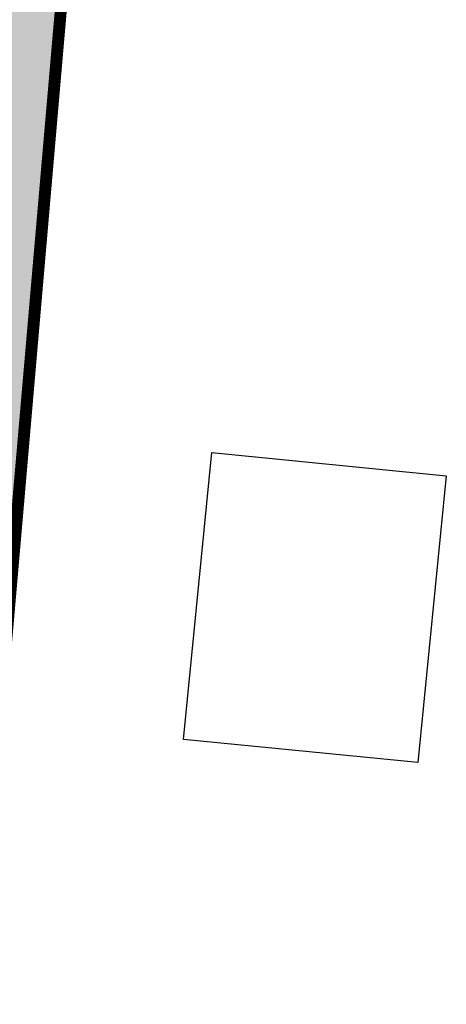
# Model space of a CAD drawing. Extents: x -1000932 to 2054797, y 285738 to 764020.
# Tile 220 of 256: x -177515 to -168596, y 526576 to 547179. Entities that reach past the tile are written whole.
import ezdxf

# ---------------------------------------------------------------- set-up
doc = ezdxf.new("R2010")
doc.units = 0
doc.header["$MEASUREMENT"] = 0
doc.layers.add('--schets pp', color=1, linetype='CONTINUOUS')
doc.layers.add('B14', color=1, linetype='CONTINUOUS', lineweight=30)
doc.layers.add('V00', color=7, linetype='CONTINUOUS', lineweight=0)

# ---------------------------------------------------------------- blocks, each defined once
blk = doc.blocks.new('eigendomssituatie')
at = {"layer": '--schets pp', "linetype": 'Continuous', "transparency": 33554495}
h = blk.add_hatch(color=140, dxfattribs=at)
h.dxf.hatch_style = 1
h.paths.add_polyline_path([(9221, 16017), (-3884, 17237), (-5436, 504), (0, 0), (-2500, -26949), (-6847, -26546), (-6943, -27582), (-9442, -27350), (-9346, -26314), (-13692, -25911), (-13542, -23750), (-24868, -22700), (-35971, -21670), (-39085, -21481), (-35919, 15171), (-35449, 20057), (-40996, 20385), (-45060, -52868), (-5988, -60874), (-5392, -55500), (3604, -48873)])
at = {"layer": '--schets pp', "color": 140, "linetype": 'Continuous', "const_width": 250}
blk.add_lwpolyline([(9221, 16017), (-3884, 17237), (-5436, 504), (0, 0), (-2500, -26949), (-6847, -26546), (-6943, -27582), (-9442, -27350), (-9346, -26314), (-13692, -25911), (-13542, -23750), (-24868, -22700), (-35971, -21670), (-39085, -21481), (-35919, 15171), (-35449, 20057), (-40996, 20385), (-45060, -52868), (-5988, -60874), (-5392, -55500), (3604, -48873)], close=True, dxfattribs=at)

msp = doc.modelspace()

# ---------------------------------------------------------------- linework, layer by layer
at = {"layer": 'B14', "flags": 128}
msp.add_lwpolyline([(-174093.734, 532117.921), (-173500.734, 538121.921), (-168595.734, 537636.921), (-169189.734, 531632.921), (-174093.734, 532117.921)], dxfattribs=at)
at = {"layer": 'V00', "flags": 128}
msp.add_lwpolyline([(-180285.664, 505435.484), (-174668.546, 570328.062)], dxfattribs=at)

# ---------------------------------------------------------------- block references
at = {"layer": '--schets pp', "linetype": 'Continuous'}
msp.add_blockref('eigendomssituatie', (-183889.995, 554308.852), dxfattribs=at)

doc.saveas('drawing.dxf')
